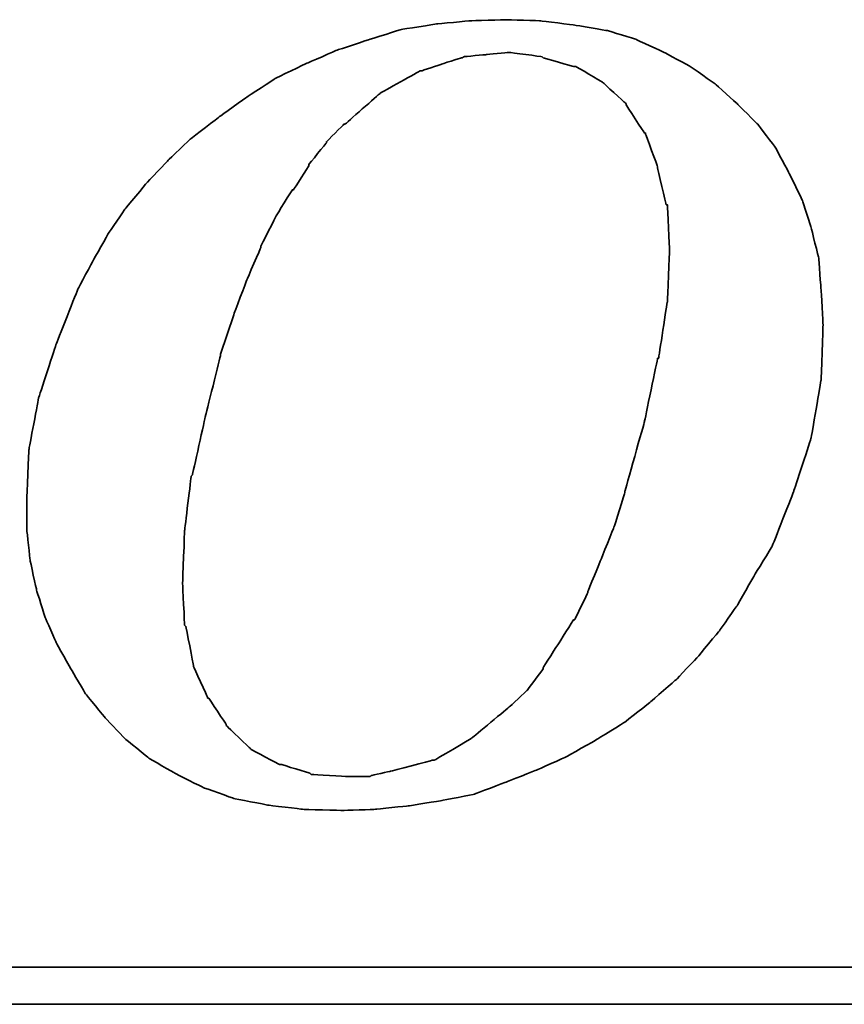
# Model space of a CAD drawing. Extents: x 28 to 247, y 49 to 160.
# Tile 46 of 52: x 190.3 to 193.39, y 112.29 to 115.98. Entities that reach past the tile are written whole.
import ezdxf

# ---------------------------------------------------------------- set-up
doc = ezdxf.new("R2010")
doc.units = 0
doc.header["$MEASUREMENT"] = 0
doc.layers.add('DIM', color=4, linetype='CONTINUOUS')
doc.layers.add('layer 1', color=7, linetype='CONTINUOUS')

# ---------------------------------------------------------------- blocks, each defined once
blk = doc.blocks.new('TBI MOTION logo(完整正式版)')
at = {"layer": 'layer 1', "color": 22, "lineweight": 35}
for points, knots in [([(35.79625, -6.98375), (35.79625, -6.98375), (36.23125, -7.43875), (36.23125, -7.43875), (36.23125, -7.43875), (36.23125, -7.43875), (36.75625, -7.87125), (36.75625, -7.87125), (36.75625, -7.87125), (36.75625, -7.87125), (37.33125, -8.20375), (37.33125, -8.20375), (37.33125, -8.20375), (37.33125, -8.20375), (37.95625, -8.51875), (37.95625, -8.51875), (37.95625, -8.51875), (37.95625, -8.51875), (38.62625, -8.75875), (38.62625, -8.75875), (38.62625, -8.75875), (38.62625, -8.75875), (39.37125, -8.90375), (39.37125, -8.90375), (39.37125, -8.90375), (39.37125, -8.90375), (40.14125, -8.99875), (40.14125, -8.99875), (40.14125, -8.99875), (40.14125, -8.99875), (41.02625, -9.02375), (41.02625, -9.02375), (41.02625, -9.02375), (41.02625, -9.02375), (41.74625, -8.99875), (41.74625, -8.99875), (41.74625, -8.99875), (41.74625, -8.99875), (42.46625, -8.92375), (42.46625, -8.92375), (42.46625, -8.92375), (42.46625, -8.92375), (43.21125, -8.80625), (43.21125, -8.80625), (43.21125, -8.80625), (43.21125, -8.80625), (43.93125, -8.66375), (43.93125, -8.66375), (43.93125, -8.66375), (43.93125, -8.66375), (44.62625, -8.39875), (44.62625, -8.39875), (44.62625, -8.39875), (44.62625, -8.39875), (45.29625, -8.13375), (45.29625, -8.13375), (45.29625, -8.13375), (45.29625, -8.13375), (45.94625, -7.84375), (45.94625, -7.84375), (45.94625, -7.84375), (45.94625, -7.84375), (46.61625, -7.46375), (46.61625, -7.46375), (46.61625, -7.46375), (46.61625, -7.46375), (47.24125, -7.07875), (47.24125, -7.07875), (47.24125, -7.07875), (47.24125, -7.07875), (47.81625, -6.62375), (47.81625, -6.62375), (47.81625, -6.62375), (47.81625, -6.62375), (48.36875, -6.14375), (48.36875, -6.14375), (48.36875, -6.14375), (48.36875, -6.14375), (48.84625, -5.64125), (48.84625, -5.64125), (48.84625, -5.64125), (48.84625, -5.64125), (49.32625, -5.06375), (49.32625, -5.06375), (49.32625, -5.06375), (49.32625, -5.06375), (49.71125, -4.51374), (49.71125, -4.51374), (49.71125, -4.51374), (49.71125, -4.51374), (50.09625, -3.83874), (50.09625, -3.83874), (50.09625, -3.83874), (50.09625, -3.83874), (50.48125, -3.21374), (50.48125, -3.21374), (50.48125, -3.21374), (50.48125, -3.21374), (50.96125, -1.99125), (50.96125, -1.99125), (50.96125, -1.99125), (50.96125, -1.99125), (51.34375, -0.81875), (51.34375, -0.81875), (51.34375, -0.81875), (51.34375, -0.81875), (51.56125, 0.45624), (51.56125, 0.45624), (51.56125, 0.45624), (51.56125, 0.45624), (51.60625, 1.67624), (51.60625, 1.67624), (51.60625, 1.67624), (51.60625, 1.67624), (51.56125, 2.44625), (51.56125, 2.44625), (51.56125, 2.44625), (51.56125, 2.44625), (51.51125, 3.14125), (51.51125, 3.14125), (51.51125, 3.14125), (51.51125, 3.14125), (51.34375, 3.81125), (51.34375, 3.81125), (51.34375, 3.81125), (51.34375, 3.81125), (51.15125, 4.41125), (51.15125, 4.41125), (51.15125, 4.41125), (51.15125, 4.41125), (50.86125, 5.01125), (50.86125, 5.01125), (50.86125, 5.01125), (50.86125, 5.01125), (50.55125, 5.58875), (50.55125, 5.58875), (50.55125, 5.58875), (50.55125, 5.58875), (50.16625, 6.09125), (50.16625, 6.09125), (50.16625, 6.09125), (50.16625, 6.09125), (49.71125, 6.54875), (49.71125, 6.54875), (49.71125, 6.54875), (49.71125, 6.54875), (49.23125, 6.98125), (49.23125, 6.98125), (49.23125, 6.98125), (49.23125, 6.98125), (48.67875, 7.36625), (48.67875, 7.36625), (48.67875, 7.36625), (48.67875, 7.36625), (48.10375, 7.67625), (48.10375, 7.67625), (48.10375, 7.67625), (48.10375, 7.67625), (47.48125, 7.96375), (47.48125, 7.96375), (47.48125, 7.96375), (47.48125, 7.96375), (46.85625, 8.15625), (46.85625, 8.15625), (46.85625, 8.15625), (46.85625, 8.15625), (46.13625, 8.27624), (46.13625, 8.27624), (46.13625, 8.27624), (46.13625, 8.27624), (45.39125, 8.37125), (45.39125, 8.37125), (45.39125, 8.37125), (45.39125, 8.37125), (44.62625, 8.39624), (44.62625, 8.39624), (44.62625, 8.39624), (44.62625, 8.39624), (43.83625, 8.37125), (43.83625, 8.37125), (43.83625, 8.37125), (43.83625, 8.37125), (43.09125, 8.30125), (43.09125, 8.30125), (43.09125, 8.30125), (43.09125, 8.30125), (42.32125, 8.18125), (42.32125, 8.18125), (42.32125, 8.18125), (42.32125, 8.18125), (41.62875, 7.96375), (41.62875, 7.96375), (41.62875, 7.96375), (41.62875, 7.96375), (40.90625, 7.72625), (40.90625, 7.72625), (40.90625, 7.72625), (40.90625, 7.72625), (40.23624, 7.43625), (40.23624, 7.43625), (40.23624, 7.43625), (40.23624, 7.43625), (39.54124, 7.10125), (39.54124, 7.10125), (39.54124, 7.10125), (39.54124, 7.10125), (38.91625, 6.69125), (38.91625, 6.69125), (38.91625, 6.69125), (38.91625, 6.69125), (38.31625, 6.26125), (38.31625, 6.26125), (38.31625, 6.26125), (38.31625, 6.26125), (37.69125, 5.78125), (37.69125, 5.78125), (37.69125, 5.78125), (37.69125, 5.78125), (37.18625, 5.30125), (37.18625, 5.30125), (37.18625, 5.30125), (37.18625, 5.30125), (36.70625, 4.79624), (36.70625, 4.79624), (36.70625, 4.79624), (36.70625, 4.79624), (36.23125, 4.22125), (36.23125, 4.22125), (36.23125, 4.22125), (36.23125, 4.22125), (35.87124, 3.69375), (35.87124, 3.69375), (35.87124, 3.69375), (35.87124, 3.69375), (35.53125, 3.09125), (35.53125, 3.09125), (35.53125, 3.09125), (35.53125, 3.09125), (35.19875, 2.47125), (35.19875, 2.47125), (35.19875, 2.47125), (35.19875, 2.47125), (34.71625, 1.24625), (34.71625, 1.24625), (34.71625, 1.24625), (34.71625, 1.24625), (34.33125, 0.06874), (34.33125, 0.06874), (34.33125, 0.06874), (34.33125, 0.06874), (34.11625, -1.07875), (34.11625, -1.07875), (34.11625, -1.07875), (34.11625, -1.07875), (34.07125, -2.15875), (34.07125, -2.15875), (34.07125, -2.15875), (34.07125, -2.15875), (34.07125, -2.85375), (34.07125, -2.85375), (34.07125, -2.85375), (34.07125, -2.85375), (34.14125, -3.50375), (34.14125, -3.50375), (34.14125, -3.50375), (34.14125, -3.50375), (34.28625, -4.17375), (34.28625, -4.17375), (34.28625, -4.17375), (34.28625, -4.17375), (34.47625, -4.77624), (34.47625, -4.77624), (34.47625, -4.77624), (34.47625, -4.77624), (34.71625, -5.32625), (34.71625, -5.32625), (34.71625, -5.32625), (34.71625, -5.32625), (35.05375, -5.92875), (35.05375, -5.92875), (35.05375, -5.92875), (35.05375, -5.92875), (35.36375, -6.45375), (35.36375, -6.45375), (35.36375, -6.45375), (35.36375, -6.45375), (35.79625, -6.98375), (35.79625, -6.98375)], [0, 0, 0, 0, 0.01388889, 0.01388889, 0.01388889, 0.0138889, 0.02777778, 0.02777778, 0.02777778, 0.02777779, 0.04166667, 0.04166667, 0.04166667, 0.04166668, 0.05555556, 0.05555556, 0.05555556, 0.05555557, 0.06944444, 0.06944444, 0.06944444, 0.06944445, 0.08333333, 0.08333333, 0.08333333, 0.08333334, 0.09722222, 0.09722222, 0.09722222, 0.09722223, 0.11111111, 0.11111111, 0.11111111, 0.11111112, 0.125, 0.125, 0.125, 0.12500001, 0.13888889, 0.13888889, 0.13888889, 0.1388889, 0.15277778, 0.15277778, 0.15277778, 0.15277779, 0.16666667, 0.16666667, 0.16666667, 0.16666668, 0.18055556, 0.18055556, 0.18055556, 0.18055557, 0.19444444, 0.19444444, 0.19444444, 0.19444445, 0.20833333, 0.20833333, 0.20833333, 0.20833334, 0.22222222, 0.22222222, 0.22222222, 0.22222223, 0.23611111, 0.23611111, 0.23611111, 0.23611112, 0.25, 0.25, 0.25, 0.25000001, 0.26388889, 0.26388889, 0.26388889, 0.2638889, 0.27777778, 0.27777778, 0.27777778, 0.27777779, 0.29166667, 0.29166667, 0.29166667, 0.29166668, 0.30555556, 0.30555556, 0.30555556, 0.30555557, 0.31944444, 0.31944444, 0.31944444, 0.31944445, 0.33333333, 0.33333333, 0.33333333, 0.33333334, 0.34722222, 0.34722222, 0.34722222, 0.34722223, 0.36111111, 0.36111111, 0.36111111, 0.36111112, 0.375, 0.375, 0.375, 0.37500001, 0.38888889, 0.38888889, 0.38888889, 0.3888889, 0.40277778, 0.40277778, 0.40277778, 0.40277779, 0.41666667, 0.41666667, 0.41666667, 0.41666668, 0.43055556, 0.43055556, 0.43055556, 0.43055557, 0.44444444, 0.44444444, 0.44444444, 0.44444445, 0.45833333, 0.45833333, 0.45833333, 0.45833334, 0.47222222, 0.47222222, 0.47222222, 0.47222223, 0.48611111, 0.48611111, 0.48611111, 0.48611112, 0.5, 0.5, 0.5, 0.50000001, 0.51388889, 0.51388889, 0.51388889, 0.5138889, 0.52777778, 0.52777778, 0.52777778, 0.52777779, 0.54166667, 0.54166667, 0.54166667, 0.54166668, 0.55555556, 0.55555556, 0.55555556, 0.55555557, 0.56944444, 0.56944444, 0.56944444, 0.56944445, 0.58333333, 0.58333333, 0.58333333, 0.58333334, 0.59722222, 0.59722222, 0.59722222, 0.59722223, 0.61111111, 0.61111111, 0.61111111, 0.61111112, 0.625, 0.625, 0.625, 0.62500001, 0.63888889, 0.63888889, 0.63888889, 0.6388889, 0.65277778, 0.65277778, 0.65277778, 0.65277779, 0.66666667, 0.66666667, 0.66666667, 0.66666668, 0.68055556, 0.68055556, 0.68055556, 0.68055557, 0.69444444, 0.69444444, 0.69444444, 0.69444445, 0.70833333, 0.70833333, 0.70833333, 0.70833334, 0.72222222, 0.72222222, 0.72222222, 0.72222223, 0.73611111, 0.73611111, 0.73611111, 0.73611112, 0.75, 0.75, 0.75, 0.75000001, 0.76388889, 0.76388889, 0.76388889, 0.7638889, 0.77777778, 0.77777778, 0.77777778, 0.77777779, 0.79166667, 0.79166667, 0.79166667, 0.79166668, 0.80555556, 0.80555556, 0.80555556, 0.80555557, 0.81944444, 0.81944444, 0.81944444, 0.81944445, 0.83333333, 0.83333333, 0.83333333, 0.83333334, 0.84722222, 0.84722222, 0.84722222, 0.84722223, 0.86111111, 0.86111111, 0.86111111, 0.86111112, 0.875, 0.875, 0.875, 0.87500001, 0.88888889, 0.88888889, 0.88888889, 0.8888889, 0.90277778, 0.90277778, 0.90277778, 0.90277779, 0.91666667, 0.91666667, 0.91666667, 0.91666668, 0.93055556, 0.93055556, 0.93055556, 0.93055557, 0.94444444, 0.94444444, 0.94444444, 0.94444445, 0.95833333, 0.95833333, 0.95833333, 0.95833334, 0.97222222, 0.97222222, 0.97222222, 0.97222223, 0.98611111, 0.98611111, 0.98611111, 0.98611112, 1, 1, 1, 1]), ([(38.33875, 1.03124), (38.33875, 1.03124), (38.62625, 1.89625), (38.62625, 1.89625), (38.62625, 1.89625), (38.62625, 1.89625), (38.91625, 2.66375), (38.91625, 2.66375), (38.91625, 2.66375), (38.91625, 2.66375), (39.22625, 3.38125), (39.22625, 3.38125), (39.22625, 3.38125), (39.22625, 3.38125), (39.22625, 3.40624), (39.22625, 3.40624), (39.22625, 3.40624), (39.22625, 3.40624), (39.56124, 4.07624), (39.56124, 4.07624), (39.56124, 4.07624), (39.56124, 4.07624), (39.92125, 4.65125), (39.92125, 4.65125), (39.92125, 4.65125), (39.92125, 4.65125), (39.94625, 4.65125), (39.94625, 4.65125), (39.94625, 4.65125), (39.94625, 4.65125), (40.28125, 5.17875), (40.28125, 5.17875), (40.28125, 5.17875), (40.28125, 5.17875), (40.28125, 5.20375), (40.28125, 5.20375), (40.28125, 5.20375), (40.28125, 5.20375), (40.66875, 5.68625), (40.66875, 5.68625), (40.66875, 5.68625), (40.66875, 5.68625), (40.66875, 5.70625), (40.66875, 5.70625), (40.66875, 5.70625), (40.66875, 5.70625), (41.05124, 6.09125), (41.05124, 6.09125), (41.05124, 6.09125), (41.05124, 6.09125), (41.07625, 6.09125), (41.07625, 6.09125), (41.07625, 6.09125), (41.07625, 6.09125), (41.84125, 6.76625), (41.84125, 6.76625), (41.84125, 6.76625), (41.84125, 6.76625), (41.86625, 6.78625), (41.86625, 6.78625), (41.86625, 6.78625), (41.86625, 6.78625), (42.73125, 7.26624), (42.73125, 7.26624), (42.73125, 7.26624), (42.73125, 7.26624), (42.75625, 7.26624), (42.75625, 7.26624), (42.75625, 7.26624), (42.75625, 7.26624), (43.18625, 7.41125), (43.18625, 7.41125), (43.18625, 7.41125), (43.18625, 7.41125), (43.64125, 7.55625), (43.64125, 7.55625), (43.64125, 7.55625), (43.64125, 7.55625), (43.66625, 7.55625), (43.66625, 7.55625), (43.66625, 7.55625), (43.66625, 7.55625), (43.69125, 7.58124), (43.69125, 7.58124), (43.69125, 7.58124), (43.69125, 7.58124), (44.19125, 7.62625), (44.19125, 7.62625), (44.19125, 7.62625), (44.19125, 7.62625), (44.67125, 7.67625), (44.67125, 7.67625), (44.67125, 7.67625), (44.67125, 7.67625), (44.69625, 7.67625), (44.69625, 7.67625), (44.69625, 7.67625), (44.69625, 7.67625), (45.41875, 7.58124), (45.41875, 7.58124), (45.41875, 7.58124), (45.41875, 7.58124), (45.44125, 7.55625), (45.44125, 7.55625), (45.44125, 7.55625), (45.44125, 7.55625), (46.11125, 7.36625), (46.11125, 7.36625), (46.11125, 7.36625), (46.11125, 7.36625), (46.13625, 7.36625), (46.13625, 7.36625), (46.13625, 7.36625), (46.13625, 7.36625), (46.15875, 7.36625), (46.15875, 7.36625), (46.15875, 7.36625), (46.15875, 7.36625), (46.73625, 7.02624), (46.73625, 7.02624), (46.73625, 7.02624), (46.73625, 7.02624), (46.76125, 7.00624), (46.76125, 7.00624), (46.76125, 7.00624), (46.76125, 7.00624), (47.24125, 6.57124), (47.24125, 6.57124), (47.24125, 6.57124), (47.24125, 6.57124), (47.26625, 6.54875), (47.26625, 6.54875), (47.26625, 6.54875), (47.26625, 6.54875), (47.26625, 6.52375), (47.26625, 6.52375), (47.26625, 6.52375), (47.26625, 6.52375), (47.67375, 5.89875), (47.67375, 5.89875), (47.67375, 5.89875), (47.67375, 5.89875), (47.69625, 5.89875), (47.69625, 5.89875), (47.69625, 5.89875), (47.69625, 5.89875), (47.69625, 5.87625), (47.69625, 5.87625), (47.69625, 5.87625), (47.69625, 5.87625), (47.96125, 5.15625), (47.96125, 5.15625), (47.96125, 5.15625), (47.96125, 5.15625), (47.96125, 5.13125), (47.96125, 5.13125), (47.96125, 5.13125), (47.96125, 5.13125), (48.15125, 4.31875), (48.15125, 4.31875), (48.15125, 4.31875), (48.15125, 4.31875), (48.17625, 4.31875), (48.17625, 4.31875), (48.17625, 4.31875), (48.17625, 4.31875), (48.17625, 4.29125), (48.17625, 4.29125), (48.17625, 4.29125), (48.17625, 4.29125), (48.22625, 3.33125), (48.22625, 3.33125), (48.22625, 3.33125), (48.22625, 3.33125), (48.22625, 3.30875), (48.22625, 3.30875), (48.22625, 3.30875), (48.22625, 3.30875), (48.17625, 2.20624), (48.17625, 2.20624), (48.17625, 2.20624), (48.17625, 2.20624), (48.17625, 2.18124), (48.17625, 2.18124), (48.17625, 2.18124), (48.17625, 2.18124), (47.98375, 0.93624), (47.98375, 0.93624), (47.98375, 0.93624), (47.98375, 0.93624), (47.96125, 0.93624), (47.96125, 0.93624), (47.96125, 0.93624), (47.96125, 0.93624), (47.67375, -0.45874), (47.67375, -0.45874), (47.67375, -0.45874), (47.67375, -0.45874), (47.24125, -1.99125), (47.24125, -1.99125), (47.24125, -1.99125), (47.24125, -1.99125), (47.24125, -2.01874), (47.24125, -2.01874), (47.24125, -2.01874), (47.24125, -2.01874), (47.00125, -2.78375), (47.00125, -2.78375), (47.00125, -2.78375), (47.00125, -2.78375), (46.71125, -3.50375), (46.71125, -3.50375), (46.71125, -3.50375), (46.71125, -3.50375), (46.42625, -4.19875), (46.42625, -4.19875), (46.42625, -4.19875), (46.42625, -4.19875), (46.42625, -4.22375), (46.42625, -4.22375), (46.42625, -4.22375), (46.42625, -4.22375), (46.13625, -4.82374), (46.13625, -4.82374), (46.13625, -4.82374), (46.13625, -4.82374), (46.11125, -4.82374), (46.11125, -4.82374), (46.11125, -4.82374), (46.11125, -4.82374), (45.77625, -5.35125), (45.77625, -5.35125), (45.77625, -5.35125), (45.77625, -5.35125), (45.44125, -5.87875), (45.44125, -5.87875), (45.44125, -5.87875), (45.44125, -5.87875), (45.44125, -5.90375), (45.44125, -5.90375), (45.44125, -5.90375), (45.44125, -5.90375), (45.10625, -6.35875), (45.10625, -6.35875), (45.10625, -6.35875), (45.10625, -6.35875), (45.08125, -6.38375), (45.08125, -6.38375), (45.08125, -6.38375), (45.08125, -6.38375), (44.69625, -6.74375), (44.69625, -6.74375), (44.69625, -6.74375), (44.69625, -6.74375), (43.88375, -7.41625), (43.88375, -7.41625), (43.88375, -7.41625), (43.88375, -7.41625), (43.85625, -7.43875), (43.85625, -7.43875), (43.85625, -7.43875), (43.85625, -7.43875), (43.04125, -7.91875), (43.04125, -7.91875), (43.04125, -7.91875), (43.04125, -7.91875), (43.01625, -7.91875), (43.01625, -7.91875), (43.01625, -7.91875), (43.01625, -7.91875), (42.99625, -7.91875), (42.99625, -7.91875), (42.99625, -7.91875), (42.99625, -7.91875), (42.08125, -8.15875), (42.08125, -8.15875), (42.08125, -8.15875), (42.08125, -8.15875), (41.65125, -8.25625), (41.65125, -8.25625), (41.65125, -8.25625), (41.65125, -8.25625), (41.62875, -8.27875), (41.62875, -8.27875), (41.62875, -8.27875), (41.62875, -8.27875), (41.60125, -8.27875), (41.60125, -8.27875), (41.60125, -8.27875), (41.60125, -8.27875), (41.12125, -8.27875), (41.12125, -8.27875), (41.12125, -8.27875), (41.12125, -8.27875), (40.35624, -8.23125), (40.35624, -8.23125), (40.35624, -8.23125), (40.35624, -8.23125), (40.33125, -8.23125), (40.33125, -8.23125), (40.33125, -8.23125), (40.33125, -8.23125), (40.30625, -8.20375), (40.30625, -8.20375), (40.30625, -8.20375), (40.30625, -8.20375), (39.68375, -8.01375), (39.68375, -8.01375), (39.68375, -8.01375), (39.68375, -8.01375), (39.66124, -8.01375), (39.66124, -8.01375), (39.66124, -8.01375), (39.66124, -8.01375), (39.63625, -8.01375), (39.63625, -8.01375), (39.63625, -8.01375), (39.63625, -8.01375), (39.01125, -7.67875), (39.01125, -7.67875), (39.01125, -7.67875), (39.01125, -7.67875), (38.98875, -7.65375), (38.98875, -7.65375), (38.98875, -7.65375), (38.98875, -7.65375), (38.48625, -7.17375), (38.48625, -7.17375), (38.48625, -7.17375), (38.48625, -7.17375), (38.45875, -7.14875), (38.45875, -7.14875), (38.45875, -7.14875), (38.45875, -7.14875), (38.45875, -7.12875), (38.45875, -7.12875), (38.45875, -7.12875), (38.45875, -7.12875), (38.07625, -6.54875), (38.07625, -6.54875), (38.07625, -6.54875), (38.07625, -6.54875), (38.05125, -6.54875), (38.05125, -6.54875), (38.05125, -6.54875), (38.05125, -6.54875), (38.05125, -6.52875), (38.05125, -6.52875), (38.05125, -6.52875), (38.05125, -6.52875), (37.74125, -5.85375), (37.74125, -5.85375), (37.74125, -5.85375), (37.74125, -5.85375), (37.74125, -5.82875), (37.74125, -5.82875), (37.74125, -5.82875), (37.74125, -5.82875), (37.57375, -4.96875), (37.57375, -4.96875), (37.57375, -4.96875), (37.57375, -4.96875), (37.54625, -4.94375), (37.54625, -4.94375), (37.54625, -4.94375), (37.54625, -4.94375), (37.50125, -4.03375), (37.50125, -4.03375), (37.50125, -4.03375), (37.50125, -4.03375), (37.50125, -4.00875), (37.50125, -4.00875), (37.50125, -4.00875), (37.50125, -4.00875), (37.54625, -2.85375), (37.54625, -2.85375), (37.54625, -2.85375), (37.54625, -2.85375), (37.69125, -1.65875), (37.69125, -1.65875), (37.69125, -1.65875), (37.69125, -1.65875), (37.71624, -1.63375), (37.71624, -1.63375), (37.71624, -1.63375), (37.71624, -1.63375), (38.00375, -0.33875), (38.00375, -0.33875), (38.00375, -0.33875), (38.00375, -0.33875), (38.33875, 1.00624), (38.33875, 1.00624), (38.33875, 1.00624), (38.33875, 1.00624), (38.33875, 1.03124), (38.33875, 1.03124)], [0, 0, 0, 0, 0.01010101, 0.01010101, 0.01010101, 0.01010102, 0.02020202, 0.02020202, 0.02020202, 0.02020203, 0.03030303, 0.03030303, 0.03030303, 0.03030304, 0.04040404, 0.04040404, 0.04040404, 0.04040405, 0.05050505, 0.05050505, 0.05050505, 0.05050506, 0.06060606, 0.06060606, 0.06060606, 0.06060607, 0.07070707, 0.07070707, 0.07070707, 0.07070708, 0.08080808, 0.08080808, 0.08080808, 0.08080809, 0.09090909, 0.09090909, 0.09090909, 0.0909091, 0.1010101, 0.1010101, 0.1010101, 0.10101011, 0.11111111, 0.11111111, 0.11111111, 0.11111112, 0.12121212, 0.12121212, 0.12121212, 0.12121213, 0.13131313, 0.13131313, 0.13131313, 0.13131314, 0.14141414, 0.14141414, 0.14141414, 0.14141415, 0.15151515, 0.15151515, 0.15151515, 0.15151516, 0.16161616, 0.16161616, 0.16161616, 0.16161617, 0.17171717, 0.17171717, 0.17171717, 0.17171718, 0.18181818, 0.18181818, 0.18181818, 0.18181819, 0.19191919, 0.19191919, 0.19191919, 0.1919192, 0.2020202, 0.2020202, 0.2020202, 0.20202021, 0.21212121, 0.21212121, 0.21212121, 0.21212122, 0.22222222, 0.22222222, 0.22222222, 0.22222223, 0.23232323, 0.23232323, 0.23232323, 0.23232324, 0.24242424, 0.24242424, 0.24242424, 0.24242425, 0.25252525, 0.25252525, 0.25252525, 0.25252526, 0.26262626, 0.26262626, 0.26262626, 0.26262627, 0.27272727, 0.27272727, 0.27272727, 0.27272728, 0.28282828, 0.28282828, 0.28282828, 0.28282829, 0.29292929, 0.29292929, 0.29292929, 0.2929293, 0.3030303, 0.3030303, 0.3030303, 0.30303031, 0.31313131, 0.31313131, 0.31313131, 0.31313132, 0.32323232, 0.32323232, 0.32323232, 0.32323233, 0.33333333, 0.33333333, 0.33333333, 0.33333334, 0.34343434, 0.34343434, 0.34343434, 0.34343435, 0.35353535, 0.35353535, 0.35353535, 0.35353536, 0.36363636, 0.36363636, 0.36363636, 0.36363637, 0.37373737, 0.37373737, 0.37373737, 0.37373738, 0.38383838, 0.38383838, 0.38383838, 0.38383839, 0.39393939, 0.39393939, 0.39393939, 0.3939394, 0.4040404, 0.4040404, 0.4040404, 0.40404041, 0.41414141, 0.41414141, 0.41414141, 0.41414142, 0.42424242, 0.42424242, 0.42424242, 0.42424243, 0.43434343, 0.43434343, 0.43434343, 0.43434344, 0.44444444, 0.44444444, 0.44444444, 0.44444445, 0.45454545, 0.45454545, 0.45454545, 0.45454546, 0.46464646, 0.46464646, 0.46464646, 0.46464647, 0.47474747, 0.47474747, 0.47474747, 0.47474748, 0.48484848, 0.48484848, 0.48484848, 0.48484849, 0.49494949, 0.49494949, 0.49494949, 0.4949495, 0.50505051, 0.50505051, 0.50505051, 0.50505052, 0.51515152, 0.51515152, 0.51515152, 0.51515153, 0.52525253, 0.52525253, 0.52525253, 0.52525254, 0.53535354, 0.53535354, 0.53535354, 0.53535355, 0.54545455, 0.54545455, 0.54545455, 0.54545456, 0.55555556, 0.55555556, 0.55555556, 0.55555557, 0.56565657, 0.56565657, 0.56565657, 0.56565658, 0.57575758, 0.57575758, 0.57575758, 0.57575759, 0.58585859, 0.58585859, 0.58585859, 0.5858586, 0.5959596, 0.5959596, 0.5959596, 0.59595961, 0.60606061, 0.60606061, 0.60606061, 0.60606062, 0.61616162, 0.61616162, 0.61616162, 0.61616163, 0.62626263, 0.62626263, 0.62626263, 0.62626264, 0.63636364, 0.63636364, 0.63636364, 0.63636365, 0.64646465, 0.64646465, 0.64646465, 0.64646466, 0.65656566, 0.65656566, 0.65656566, 0.65656567, 0.66666667, 0.66666667, 0.66666667, 0.66666668, 0.67676768, 0.67676768, 0.67676768, 0.67676769, 0.68686869, 0.68686869, 0.68686869, 0.6868687, 0.6969697, 0.6969697, 0.6969697, 0.69696971, 0.70707071, 0.70707071, 0.70707071, 0.70707072, 0.71717172, 0.71717172, 0.71717172, 0.71717173, 0.72727273, 0.72727273, 0.72727273, 0.72727274, 0.73737374, 0.73737374, 0.73737374, 0.73737375, 0.74747475, 0.74747475, 0.74747475, 0.74747476, 0.75757576, 0.75757576, 0.75757576, 0.75757577, 0.76767677, 0.76767677, 0.76767677, 0.76767678, 0.77777778, 0.77777778, 0.77777778, 0.77777779, 0.78787879, 0.78787879, 0.78787879, 0.7878788, 0.7979798, 0.7979798, 0.7979798, 0.79797981, 0.80808081, 0.80808081, 0.80808081, 0.80808082, 0.81818182, 0.81818182, 0.81818182, 0.81818183, 0.82828283, 0.82828283, 0.82828283, 0.82828284, 0.83838384, 0.83838384, 0.83838384, 0.83838385, 0.84848485, 0.84848485, 0.84848485, 0.84848486, 0.85858586, 0.85858586, 0.85858586, 0.85858587, 0.86868687, 0.86868687, 0.86868687, 0.86868688, 0.87878788, 0.87878788, 0.87878788, 0.87878789, 0.88888889, 0.88888889, 0.88888889, 0.8888889, 0.8989899, 0.8989899, 0.8989899, 0.89898991, 0.90909091, 0.90909091, 0.90909091, 0.90909092, 0.91919192, 0.91919192, 0.91919192, 0.91919193, 0.92929293, 0.92929293, 0.92929293, 0.92929294, 0.93939394, 0.93939394, 0.93939394, 0.93939395, 0.94949495, 0.94949495, 0.94949495, 0.94949496, 0.95959596, 0.95959596, 0.95959596, 0.95959597, 0.96969697, 0.96969697, 0.96969697, 0.96969698, 0.97979798, 0.97979798, 0.97979798, 0.97979799, 0.98989899, 0.98989899, 0.98989899, 0.989899, 1, 1, 1, 1]), ([(75.90875, -9.47875), (75.90875, -9.47875), (75.90875, -12.28625), (75.90875, -12.28625), (75.90875, -12.28625), (75.90875, -12.28625), (75.90875, -12.47875), (75.90875, -12.47875), (75.90875, -12.47875), (75.90875, -12.47875), (75.71625, -12.47875), (75.71625, -12.47875), (75.71625, -12.47875), (75.71625, -12.47875), (-88.32875, -12.47875), (-88.32875, -12.47875), (-88.32875, -12.47875), (-88.32875, -12.47875), (-88.32875, -13.29375), (-88.32875, -13.29375), (-88.32875, -13.29375), (-88.32875, -13.29375), (82.89125, -13.29375), (82.89125, -13.29375), (82.89125, -13.29375), (82.89125, -13.29375), (75.90875, -9.47875), (75.90875, -9.47875)], [0, 0, 0, 0, 0.14285714, 0.14285714, 0.14285714, 0.14285715, 0.28571429, 0.28571429, 0.28571429, 0.2857143, 0.42857143, 0.42857143, 0.42857143, 0.42857144, 0.57142857, 0.57142857, 0.57142857, 0.57142858, 0.71428571, 0.71428571, 0.71428571, 0.71428572, 0.85714286, 0.85714286, 0.85714286, 0.85714287, 1, 1, 1, 1])]:
    blk.add_open_spline(points, degree=3, knots=knots, dxfattribs=at)

msp = doc.modelspace()

# ---------------------------------------------------------------- block references
at = {"layer": 'DIM', "color": 0, "xscale": 0.1702727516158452, "yscale": 0.1702727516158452, "zscale": 0.1702727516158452}
msp.add_blockref('TBI MOTION logo(完整正式版)', (184.5238, 114.5515), dxfattribs=at)

doc.saveas('drawing.dxf')
